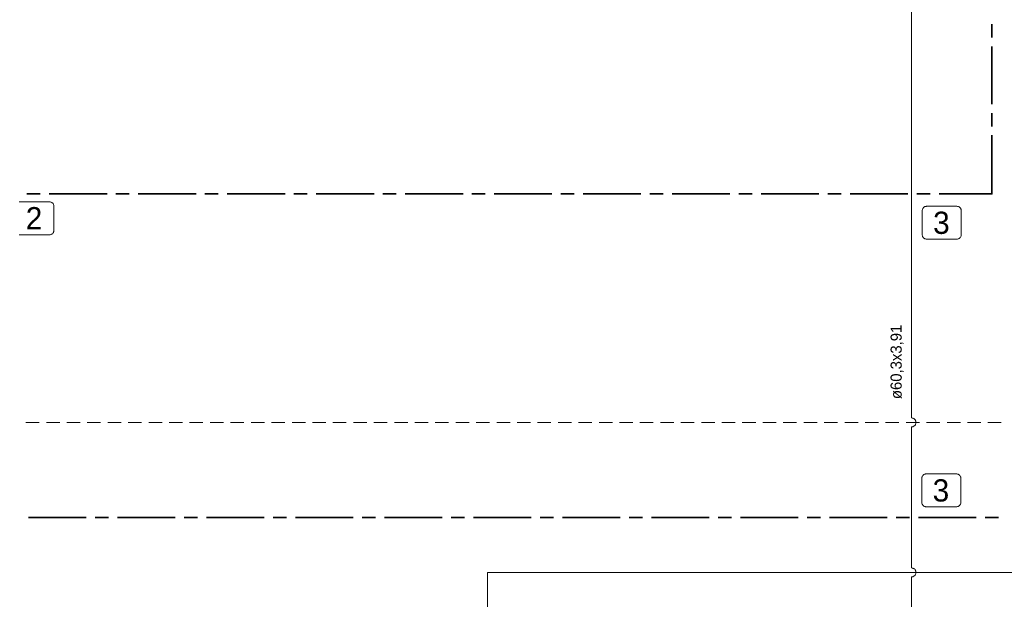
# Model space of a CAD drawing. Header units: millimetres. Extents: x 0 to 203, y 0 to 47.
# Tile 71 of 196: x 15.45 to 24.16, y 24.23 to 29.36. Entities that reach past the tile are written whole.
import ezdxf

# ---------------------------------------------------------------- set-up
doc = ezdxf.new("R2010")
doc.units = ezdxf.units.MM
doc.layers.add('PDF_Geomertry', color=7, linetype='Continuous')
doc.layers.add('PDF_Text', color=7, linetype='Continuous')
doc.styles.add('PDF Arial', font='txt')

msp = doc.modelspace()

# ---------------------------------------------------------------- linework, layer by layer
at = {"layer": 'PDF_Geomertry', "lineweight": 15}
for points in [[(23.339, 25.8326), (23.339, 31.2826), (23.3779, 31.2729), (23.2993, 31.2526), (23.3779, 31.2332), (23.2993, 31.2138), (23.3779, 31.1938), (23.2993, 31.1743), (23.339, 31.1646)], [(15.5035, 25.7929), (15.6215, 25.7929)], [(15.6849, 25.7929), (15.8029, 25.7929)], [(15.8654, 25.7929), (15.9835, 25.7929)], [(16.0465, 25.7929), (16.1646, 25.7929)], [(16.2279, 25.7929), (16.346, 25.7929)], [(16.409, 25.7929), (16.5271, 25.7929)], [(16.5896, 25.7929), (16.7085, 25.7929)], [(16.771, 25.7929), (16.889, 25.7929)], [(16.9521, 25.7929), (17.0701, 25.7929)], [(17.1335, 25.7929), (17.2515, 25.7929)], [(17.3146, 25.7929), (17.4326, 25.7929)], [(17.4951, 25.7929), (17.6132, 25.7929)], [(17.6765, 25.7929), (17.7946, 25.7929)], [(17.8576, 25.7929), (17.9757, 25.7929)], [(18.039, 25.7929), (18.1571, 25.7929)], [(18.2196, 25.7929), (18.3382, 25.7929)], [(18.4007, 25.7929), (18.5188, 25.7929)], [(18.5821, 25.7929), (18.7001, 25.7929)], [(18.7632, 25.7929), (18.8813, 25.7929)], [(18.9446, 25.7929), (19.0626, 25.7929)], [(19.1251, 25.7929), (19.2432, 25.7929)], [(19.3062, 25.7929), (19.4243, 25.7929)], [(19.4876, 25.7929), (19.6057, 25.7929)], [(19.6687, 25.7929), (19.7868, 25.7929)], [(19.8493, 25.7929), (19.9682, 25.7929)], [(20.0307, 25.7929), (20.1488, 25.7929)], [(20.2118, 25.7929), (20.3299, 25.7929)], [(20.3932, 25.7929), (20.5113, 25.7929)], [(20.5743, 25.7929), (20.6924, 25.7929)], [(20.7549, 25.7929), (20.8729, 25.7929)], [(20.9363, 25.7929), (21.0543, 25.7929)], [(21.1174, 25.7929), (21.2354, 25.7929)], [(21.2988, 25.7929), (21.4168, 25.7929)], [(21.4793, 25.7929), (21.5979, 25.7929)], [(21.6604, 25.7929), (21.7785, 25.7929)], [(21.8418, 25.7929), (21.9599, 25.7929)], [(22.0229, 25.7929), (22.141, 25.7929)], [(22.2043, 25.7929), (22.3224, 25.7929)], [(22.3849, 25.7929), (22.5029, 25.7929)], [(22.566, 25.7929), (22.684, 25.7929)], [(22.7474, 25.7929), (22.8654, 25.7929)], [(22.9285, 25.7929), (23.0465, 25.7929)], [(23.109, 25.7929), (23.2279, 25.7929)], [(23.2904, 25.7929), (23.4085, 25.7929)], [(23.339, 24.5049), (23.339, 25.754), (23.3438, 25.754), (23.3493, 25.7554), (23.3543, 25.7568), (23.3585, 25.759), (23.3626, 25.7618), (23.3668, 25.7651), (23.3701, 25.7693), (23.3729, 25.7735), (23.3751, 25.7785), (23.3771, 25.7832), (23.3779, 25.7882), (23.3779, 25.7929), (23.3779, 25.7985), (23.3771, 25.8035), (23.3751, 25.8082), (23.3729, 25.8132), (23.3701, 25.8174), (23.3668, 25.8207), (23.3626, 25.8243), (23.3585, 25.8271), (23.3543, 25.8299), (23.3493, 25.8313), (23.3438, 25.8318), (23.339, 25.8326), (23.3438, 25.8318), (23.3493, 25.8313), (23.3543, 25.8299), (23.3585, 25.8271), (23.3626, 25.8243), (23.3668, 25.8207), (23.3701, 25.8174), (23.3729, 25.8132), (23.3751, 25.8082), (23.3771, 25.8035), (23.3779, 25.7985), (23.3779, 25.7929), (23.3779, 25.7882), (23.3771, 25.7832), (23.3751, 25.7785), (23.3729, 25.7735), (23.3701, 25.7693), (23.3668, 25.7651), (23.3626, 25.7618), (23.3585, 25.759), (23.3543, 25.7568), (23.3493, 25.7554), (23.3438, 25.754), (23.339, 25.754)], [(23.4715, 25.7929), (23.5896, 25.7929)], [(23.6529, 25.7929), (23.771, 25.7929)], [(23.834, 25.7929), (23.9521, 25.7929)], [(24.0146, 25.7929), (24.1326, 25.7929)], [(23.339, 21.9938), (23.339, 24.4257), (23.3438, 24.4263), (23.3493, 24.4271), (23.3543, 24.429), (23.3585, 24.4313), (23.3626, 24.434), (23.3668, 24.4374), (23.3701, 24.441), (23.3729, 24.4457), (23.3751, 24.4499), (23.3771, 24.4549), (23.3779, 24.4604), (23.3779, 24.4651), (23.3779, 24.4701), (23.3771, 24.4757), (23.3751, 24.4804), (23.3729, 24.4846), (23.3701, 24.4888), (23.3668, 24.4929), (23.3626, 24.4965), (23.3585, 24.4993), (23.3543, 24.5013), (23.3493, 24.5035), (23.3438, 24.504), (23.339, 24.5049), (23.3438, 24.504), (23.3493, 24.5035), (23.3543, 24.5013), (23.3585, 24.4993), (23.3626, 24.4965), (23.3668, 24.4929), (23.3701, 24.4888), (23.3729, 24.4846), (23.3751, 24.4804), (23.3771, 24.4757), (23.3779, 24.4701), (23.3779, 24.4651), (23.3779, 24.4604), (23.3771, 24.4549), (23.3751, 24.4499), (23.3729, 24.4457), (23.3701, 24.441), (23.3668, 24.4374), (23.3626, 24.434), (23.3585, 24.4313), (23.3543, 24.429), (23.3493, 24.4271), (23.3438, 24.4263), (23.339, 24.4257)], [(19.5868, 24.1151), (19.5868, 24.4651), (28.4432, 24.4651)]]:
    msp.add_lwpolyline(points, dxfattribs=at)
at = {"layer": 'PDF_Geomertry', "lineweight": 35}
for points in [[(24.0501, 29.3193), (24.0501, 29.2013)], [(24.0501, 29.1229), (24.0501, 28.611)], [(24.0501, 28.5318), (24.0501, 28.4138)], [(24.0501, 28.3354), (24.0501, 27.8165), (23.5835, 27.8165)], [(15.6307, 27.8165), (15.5126, 27.8165)], [(16.221, 27.8165), (15.709, 27.8165)], [(16.4182, 27.8165), (16.3001, 27.8165)], [(17.0085, 27.8165), (16.4965, 27.8165)], [(17.2057, 27.8165), (17.0876, 27.8165)], [(17.796, 27.8165), (17.284, 27.8165)], [(17.9924, 27.8165), (17.8743, 27.8165)], [(18.5835, 27.8165), (18.0715, 27.8165)], [(18.7799, 27.8165), (18.6618, 27.8165)], [(19.371, 27.8165), (18.859, 27.8165)], [(19.5674, 27.8165), (19.4493, 27.8165)], [(20.1576, 27.8165), (19.646, 27.8165)], [(20.3549, 27.8165), (20.2368, 27.8165)], [(20.9451, 27.8165), (20.4335, 27.8165)], [(21.1424, 27.8165), (21.0243, 27.8165)], [(21.7326, 27.8165), (21.221, 27.8165)], [(21.9299, 27.8165), (21.8113, 27.8165)], [(22.5201, 27.8165), (22.0085, 27.8165)], [(22.7168, 27.8165), (22.5988, 27.8165)], [(23.3076, 27.8165), (22.796, 27.8165)], [(23.5043, 27.8165), (23.3863, 27.8165)], [(15.5257, 24.9526), (16.0376, 24.9526)], [(16.1168, 24.9526), (16.2349, 24.9526)], [(16.3132, 24.9526), (16.8251, 24.9526)], [(16.9035, 24.9526), (17.0215, 24.9526)], [(17.1007, 24.9526), (17.6126, 24.9526)], [(17.691, 24.9526), (17.809, 24.9526)], [(17.8882, 24.9526), (18.4001, 24.9526)], [(18.4785, 24.9526), (18.5965, 24.9526)], [(18.6751, 24.9526), (19.1868, 24.9526)], [(19.266, 24.9526), (19.384, 24.9526)], [(19.4626, 24.9526), (19.9743, 24.9526)], [(20.0535, 24.9526), (20.1715, 24.9526)], [(20.2501, 24.9526), (20.7618, 24.9526)], [(20.8404, 24.9526), (20.959, 24.9526)], [(21.0376, 24.9526), (21.5493, 24.9526)], [(21.6279, 24.9526), (21.746, 24.9526)], [(21.8251, 24.9526), (22.3368, 24.9526)], [(22.4154, 24.9526), (22.5335, 24.9526)], [(22.6126, 24.9526), (23.1243, 24.9526)], [(23.2029, 24.9526), (23.321, 24.9526)], [(23.3993, 24.9526), (23.9113, 24.9526)], [(23.9904, 24.9526), (24.1085, 24.9526)]]:
    msp.add_lwpolyline(points, dxfattribs=at)
at = {"layer": 'PDF_Geomertry', "lineweight": 9}
msp.add_lwpolyline([(15.4451, 27.7457), (15.7126, 27.7457), (15.7126, 27.7457), (15.7174, 27.7457), (15.7224, 27.7443), (15.7271, 27.7429), (15.7321, 27.741), (15.7363, 27.7382), (15.7404, 27.7346), (15.7437, 27.7304), (15.7465, 27.7263), (15.7488, 27.7215), (15.7501, 27.7165), (15.7515, 27.7118), (15.7515, 27.7068), (15.7515, 27.4943), (15.7515, 27.4896), (15.7501, 27.4846), (15.7488, 27.4799), (15.7465, 27.4749), (15.7437, 27.4707), (15.7404, 27.4665), (15.7363, 27.4632), (15.7321, 27.4604), (15.7271, 27.4582), (15.7224, 27.4568), (15.7174, 27.4554), (15.7126, 27.4554), (15.4451, 27.4554)], dxfattribs=at)
for points in [[(23.7396, 27.7068), (23.7446, 27.7063), (23.7501, 27.7054), (23.7549, 27.704), (23.759, 27.7012), (23.7632, 27.6985), (23.7674, 27.6951), (23.771, 27.6915), (23.7738, 27.6874), (23.7757, 27.6826), (23.7779, 27.6776), (23.7785, 27.6729), (23.7793, 27.6674), (23.7793, 27.4554), (23.7785, 27.4499), (23.7779, 27.4451), (23.7757, 27.4401), (23.7738, 27.4354), (23.771, 27.4313), (23.7674, 27.4276), (23.7632, 27.4243), (23.759, 27.4215), (23.7549, 27.4188), (23.7501, 27.4174), (23.7446, 27.4165), (23.7396, 27.416), (23.4724, 27.416), (23.4674, 27.4165), (23.4626, 27.4174), (23.4576, 27.4188), (23.4529, 27.4215), (23.4487, 27.4243), (23.4446, 27.4276), (23.441, 27.4313), (23.4382, 27.4354), (23.4363, 27.4401), (23.4349, 27.4451), (23.4335, 27.4499), (23.4335, 27.4554), (23.4335, 27.6674), (23.4335, 27.6729), (23.4349, 27.6776), (23.4363, 27.6826), (23.4382, 27.6874), (23.441, 27.6915), (23.4446, 27.6951), (23.4487, 27.6985), (23.4529, 27.7012), (23.4576, 27.704), (23.4626, 27.7054), (23.4674, 27.7063), (23.4724, 27.7068), (23.7396, 27.7068)], [(23.7354, 25.3374), (23.741, 25.3374), (23.746, 25.336), (23.7507, 25.3346), (23.7557, 25.3318), (23.7599, 25.329), (23.7632, 25.3257), (23.7668, 25.3221), (23.7696, 25.3179), (23.7724, 25.3132), (23.7738, 25.3082), (23.7743, 25.3035), (23.7751, 25.2979), (23.7751, 25.086), (23.7743, 25.0813), (23.7738, 25.0757), (23.7724, 25.0707), (23.7696, 25.0665), (23.7668, 25.0618), (23.7632, 25.0582), (23.7599, 25.0549), (23.7557, 25.0521), (23.7507, 25.0499), (23.746, 25.0479), (23.741, 25.0471), (23.7354, 25.0465), (23.4688, 25.0465), (23.4632, 25.0471), (23.4585, 25.0479), (23.4535, 25.0499), (23.4487, 25.0521), (23.4446, 25.0549), (23.441, 25.0582), (23.4376, 25.0618), (23.4349, 25.0665), (23.4321, 25.0707), (23.4307, 25.0757), (23.4299, 25.0813), (23.4293, 25.086), (23.4293, 25.2979), (23.4299, 25.3035), (23.4307, 25.3082), (23.4321, 25.3132), (23.4349, 25.3179), (23.4376, 25.3221), (23.441, 25.3257), (23.4446, 25.329), (23.4487, 25.3318), (23.4535, 25.3346), (23.4585, 25.336), (23.4632, 25.3374), (23.4688, 25.3374), (23.7354, 25.3374)]]:
    msp.add_lwpolyline(points, close=True, dxfattribs=at)

# ---------------------------------------------------------------- texts
at = {"layer": 'PDF_Text', "char_height": 0.1969, "attachment_point": 7, "style": 'PDF Arial'}
for s, insert in [('2', (15.5021, 27.5026)), ('3', (23.5299, 27.4597)), ('3', (23.5257, 25.0903))]:
    msp.add_mtext(s, dxfattribs=dict(at, insert=insert))
at = {"layer": 'PDF_Text', "insert": (23.2702, 25.9999), "char_height": 0.09843, "attachment_point": 7, "rotation": 90, "style": 'PDF Arial'}
msp.add_mtext('ø60,3x3,91', dxfattribs=at)

doc.saveas('drawing.dxf')
